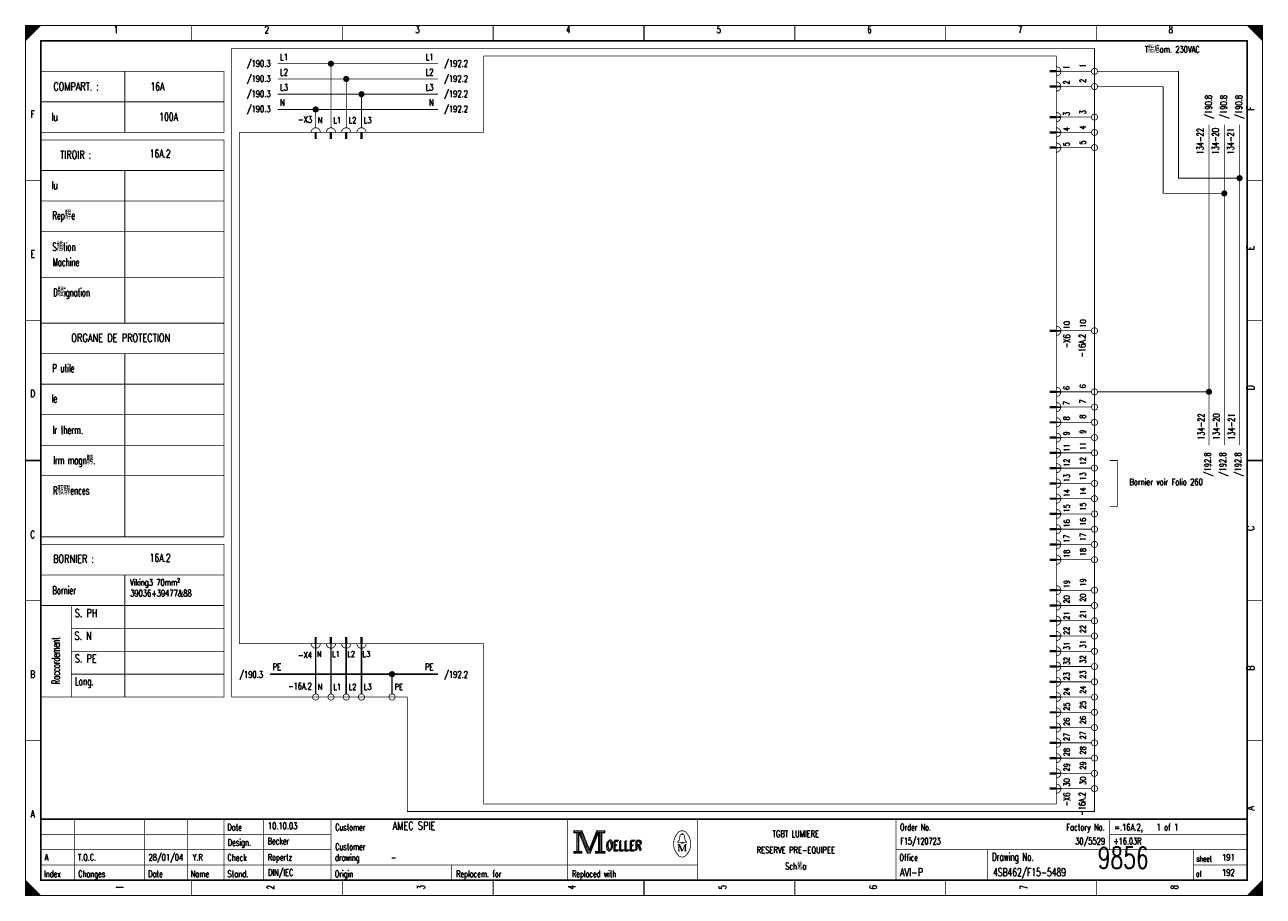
# Model space of a CAD drawing. Header units: centimetres. Extents: x 0 to 491, y -1040 to 69.
# Tile 34 of 181: x 50 to 91, y -760 to -731. Entities that reach past the tile are written whole.
import ezdxf
from ezdxf.enums import TextEntityAlignment as Align

# ---------------------------------------------------------------- set-up
doc = ezdxf.new("R2010")
doc.units = ezdxf.units.CM
doc.header["$MEASUREMENT"] = 0
doc.linetypes.add('GESTRICHELT', pattern=[3.75, 3, -0.75])
doc.linetypes.add('STRICH-PUNKT', pattern=[4.7, 3, -0.75, 0.2, -0.75])
doc.layers.get('0').update_dxf_attribs({"color": 9, "linetype": 'CONTINUOUS'})
doc.layers.add('0L', color=7, linetype='CONTINUOUS')
doc.styles.get("Standard").update_dxf_attribs({"font": 'romans.shx', "bigfont": 'TXT.shx'})

# ---------------------------------------------------------------- blocks, each defined once
blk = doc.blocks.new('BCIRCLE_FILLED')
at = {"color": 0, "linetype": 'Continuous', "const_width": 1, "flags": 128}
blk.add_lwpolyline([(0.5, 0, 1), (-0.5, 0, 1)], format="xyb", close=True, dxfattribs=at)

msp = doc.modelspace()

# ---------------------------------------------------------------- linework, layer by layer
at = {"color": 0, "flags": 128}
for points, const_width in [([(50, -745.75), (50, -731.5), (90.5, -731.5), (90.5, -760), (50, -760), (50, -745.75)], 0.025), ([(50, -731.5), (50.5, -731.5), (50, -732), (50, -731.5)], 0.025), ([(50.025, -731.5), (50.025, -731.975), (50.05, -731.95), (50.05, -731.5), (50.075, -731.5), (50.075, -731.925), (50.1, -731.9), (50.1, -731.5), (50.125, -731.5), (50.125, -731.875), (50.15, -731.85), (50.15, -731.5), (50.175, -731.5), (50.175, -731.825), (50.2, -731.8)], 0.025), ([(50.2, -731.8), (50.2, -731.5), (50.225, -731.5), (50.225, -731.775), (50.25, -731.75), (50.25, -731.5), (50.275, -731.5), (50.275, -731.725), (50.3, -731.7), (50.3, -731.5), (50.325, -731.5), (50.325, -731.675), (50.35, -731.65), (50.35, -731.5), (50.375, -731.5)], 0.025), ([(50.375, -731.5), (50.375, -731.625), (50.4, -731.6), (50.4, -731.5), (50.425, -731.5), (50.425, -731.575), (50.45, -731.55), (50.45, -731.5), (50.475, -731.5), (50.475, -731.525)], 0.025), ([(90, -731.5), (90.5, -732), (90.475, -731.975), (90.475, -731.5), (90.45, -731.5), (90.45, -731.95), (90.425, -731.925), (90.425, -731.5), (90.4, -731.5), (90.4, -731.9), (90.375, -731.875), (90.375, -731.5), (90.35, -731.5), (90.35, -731.85), (90.325, -731.825)], 0.025), ([(90.15, -731.65), (90.15, -731.5), (90.125, -731.5), (90.125, -731.625), (90.1, -731.6), (90.1, -731.5), (90.075, -731.5), (90.075, -731.575), (90.05, -731.55), (90.05, -731.5), (90.025, -731.5), (90.025, -731.525)], 0.025), ([(90.325, -731.825), (90.325, -731.5), (90.3, -731.5), (90.3, -731.8), (90.275, -731.775), (90.275, -731.5), (90.25, -731.5), (90.25, -731.75), (90.225, -731.725), (90.225, -731.5), (90.2, -731.5), (90.2, -731.7), (90.175, -731.675), (90.175, -731.5), (90.15, -731.5)], 0.025), ([(63.5, -732.75), (58.25, -732.75)], 0.025), ([(60, -734.85), (60, -732.75)], 0.025), ([(50.5, -733), (56.5, -733), (56.5, -735), (50.5, -735)], 0.025), ([(84.9, -733), (83.9, -733)], 0.025), ([(89.75, -736.5), (87.75, -736.5), (87.75, -733), (85.1, -733)], 0.025), ([(63.5, -733.25), (58.25, -733.25)], 0.025), ([(60.5, -734.85), (60.5, -733.25)], 0.025), ([(84.9, -733.5), (83.9, -733.5)], 0.025), ([(89.25, -737), (87.25, -737), (87.25, -733.5), (85.1, -733.5)], 0.025), ([(63.5, -733.75), (58.25, -733.75)], 0.025), ([(61, -734.85), (61, -733.75)], 0.025), ([(63.5, -734.25), (58.25, -734.25)], 0.025), ([(59.5, -734.85), (59.5, -734.25)], 0.025), ([(84.9, -734.5), (83.9, -734.5)], 0.025), ([(88.75, -745.25), (88.75, -734.75)], 0.025), ([(89.25, -745.25), (89.25, -734.75)], 0.025), ([(89.75, -745.25), (89.75, -734.75)], 0.025), ([(84.9, -735), (83.9, -735)], 0.025), ([(50.5, -735.25), (56.5, -735.25), (56.5, -748.25)], 0.025), ([(84.9, -735.5), (83.9, -735.5)], 0.025), ([(84.9, -741.5), (83.9, -741.5)], 0.025), ([(84.9, -743.5), (83.9, -743.5)], 0.025), ([(88.75, -743.5), (85.1, -743.5)], 0.025), ([(84.9, -744), (83.9, -744)], 0.025), ([(84.9, -744.5), (83.9, -744.5)], 0.025), ([(84.9, -745), (83.9, -745)], 0.025), ([(84.9, -745.5), (83.9, -745.5)], 0.025), ([(84.9, -746), (83.9, -746)], 0.025), ([(85.5, -745.75), (85.75, -745.75), (85.75, -747.25), (85.5, -747.25)], 0.025), ([(84.9, -746.5), (83.9, -746.5)], 0.025), ([(84.9, -747), (83.9, -747)], 0.025), ([(84.9, -747.5), (83.9, -747.5)], 0.025), ([(84.9, -748), (83.9, -748)], 0.025), ([(50.5, -748.5), (56.5, -748.5), (56.5, -749.5), (50.5, -749.5)], 0.025), ([(84.9, -748.5), (83.9, -748.5)], 0.025), ([(84.9, -749), (83.9, -749)], 0.025), ([(84.9, -750), (83.9, -750)], 0.025), ([(56.5, -750.25), (56.5, -753.5), (50.5, -753.5)], 0.025), ([(84.9, -750.5), (83.9, -750.5)], 0.025), ([(84.9, -751), (83.9, -751)], 0.025), ([(84.9, -751.5), (83.9, -751.5)], 0.025), ([(59.5, -753.4), (59.5, -751.9)], 0.05), ([(60, -753.4), (60, -751.9)], 0.05), ([(60.5, -753.4), (60.5, -751.9)], 0.05), ([(61, -753.4), (61, -751.9)], 0.05), ([(84.9, -752), (83.9, -752)], 0.025), ([(84.9, -752.5), (83.9, -752.5)], 0.025), ([(84.9, -753), (83.9, -753)], 0.025), ([(84.9, -753.5), (83.9, -753.5)], 0.025), ([(84.9, -754), (83.9, -754)], 0.025), ([(84.9, -754.5), (83.9, -754.5)], 0.025), ([(84.9, -755), (83.9, -755)], 0.025), ([(84.9, -755.5), (83.9, -755.5)], 0.025), ([(84.9, -756), (83.9, -756)], 0.025), ([(84.9, -756.5), (83.9, -756.5)], 0.025), ([(67.95, -757.88), (67.95, -757.95), (68.05, -757.95), (68.05, -758.55), (67.95, -758.55), (67.95, -758.62), (68.22, -758.62), (68.22, -758.55), (68.12, -758.55), (68.12, -757.95), (68.22, -757.95), (68.22, -757.88), (67.95, -757.88)], 0.025), ([(68.22, -757.88), (68.46, -758.48), (68.7, -757.88)], 0.025), ([(68.7, -757.88), (68.7, -757.95), (68.8, -757.95), (68.8, -758.55), (68.7, -758.55), (68.7, -758.62), (68.97, -758.62), (68.97, -758.55), (68.87, -758.55), (68.87, -757.95), (68.97, -757.95), (68.97, -757.88), (68.7, -757.88)], 0.025), ([(68.07, -757.93), (68.07, -758.57), (68.1, -758.57), (68.1, -757.93)], 0.025), ([(68.12, -757.95), (68.39, -758.62), (68.49, -758.62), (68.76, -757.95)], 0.025), ([(68.18, -757.95), (68.42, -758.54), (68.46, -758.54)], 0.025), ([(68.22, -757.95), (68.44, -758.51), (68.47, -758.51)], 0.025), ([(68.46, -758.58), (68.49, -758.58), (68.74, -757.95)], 0.025), ([(68.46, -758.54), (68.48, -758.54), (68.72, -757.95)], 0.025), ([(68.76, -757.95), (68.76, -758.55), (68.66, -758.55), (68.66, -758.62), (68.71, -758.62)], 0.025), ([(68.78, -757.93), (68.78, -758.57), (68.83, -758.57), (68.83, -757.93), (68.85, -757.93), (68.85, -758.57)], 0.025), ([(71.48, -758.26), (71.35, -758.26), (71.35, -758.24), (71.4, -758.2), (71.43, -758.04)], 0.025), ([(71.48, -758.01), (71.48, -757.98), (71.52, -757.98), (71.52, -758.01)], 0.025), ([(71.52, -758.26), (71.65, -758.26), (71.65, -758.24), (71.6, -758.2), (71.57, -758.04)], 0.025), ([(71.39, -758.33), (71.39, -758.54), (71.35, -758.54)], 0.025), ([(71.39, -758.33), (71.48, -758.54), (71.51, -758.54)], 0.025), ([(50, -759.5), (50, -760), (50.5, -760), (50, -759.5), (50.025, -759.525), (50.025, -760), (50.05, -760), (50.05, -759.55), (50.075, -759.575), (50.075, -760), (50.1, -760), (50.1, -759.6), (50.125, -759.625), (50.125, -760), (50.15, -760)], 0.025), ([(50.15, -760), (50.15, -759.65), (50.175, -759.675), (50.175, -760), (50.2, -760), (50.2, -759.7), (50.225, -759.725), (50.225, -760), (50.25, -760), (50.25, -759.75), (50.275, -759.775), (50.275, -760), (50.3, -760), (50.3, -759.8), (50.325, -759.825)], 0.025), ([(50.325, -759.825), (50.325, -760), (50.35, -760), (50.35, -759.85), (50.375, -759.875), (50.375, -760), (50.4, -760), (50.4, -759.9), (50.425, -759.925), (50.425, -760), (50.45, -760), (50.45, -759.95), (50.475, -759.975)], 0.025), ([(90.125, -759.875), (90.125, -760), (90.1, -760), (90.1, -759.9), (90.075, -759.925), (90.075, -760), (90.05, -760), (90.05, -759.95), (90.025, -759.975), (90.025, -760)], 0.025), ([(90.3, -760), (90.3, -759.7), (90.275, -759.725), (90.275, -760), (90.25, -760), (90.25, -759.75), (90.225, -759.775), (90.225, -760), (90.2, -760), (90.2, -759.8), (90.175, -759.825), (90.175, -760), (90.15, -760), (90.15, -759.85), (90.125, -759.875)], 0.025), ([(90.475, -759.525), (90.475, -760), (90.45, -760), (90.45, -759.55), (90.425, -759.575), (90.425, -760), (90.4, -760), (90.4, -759.6), (90.375, -759.625), (90.375, -760), (90.35, -760), (90.35, -759.65), (90.325, -759.675), (90.325, -760), (90.3, -760)], 0.025)]:
    msp.add_lwpolyline(points, dxfattribs=dict(at, const_width=const_width))
for points, const_width in [([(50, -731.5), (90.5, -731.5), (90.5, -760), (50, -760)], 0.025), ([(50.5, -732), (90, -732), (90, -759.5), (50.5, -759.5)], 0.05), ([(50.5, -732), (90, -732), (90, -759.5), (50.5, -759.5)], 0.025), ([(83.75, -733.025), (83.55, -733.025), (83.55, -732.975), (83.75, -732.975)], 0.025), ([(83.75, -733.525), (83.55, -733.525), (83.55, -733.475), (83.75, -733.475)], 0.025), ([(83.75, -734.525), (83.55, -734.525), (83.55, -734.475), (83.75, -734.475)], 0.025), ([(59.475, -735), (59.525, -735), (59.525, -735.2), (59.475, -735.2)], 0.025), ([(59.975, -735), (60.025, -735), (60.025, -735.2), (59.975, -735.2)], 0.025), ([(60.475, -735), (60.525, -735), (60.525, -735.2), (60.475, -735.2)], 0.025), ([(60.975, -735), (61.025, -735), (61.025, -735.2), (60.975, -735.2)], 0.025), ([(83.75, -735.025), (83.55, -735.025), (83.55, -734.975), (83.75, -734.975)], 0.025), ([(83.75, -735.525), (83.55, -735.525), (83.55, -735.475), (83.75, -735.475)], 0.025), ([(83.75, -741.525), (83.55, -741.525), (83.55, -741.475), (83.75, -741.475)], 0.025), ([(83.75, -743.525), (83.55, -743.525), (83.55, -743.475), (83.75, -743.475)], 0.025), ([(83.75, -744.025), (83.55, -744.025), (83.55, -743.975), (83.75, -743.975)], 0.025), ([(83.75, -744.525), (83.55, -744.525), (83.55, -744.475), (83.75, -744.475)], 0.025), ([(83.75, -745.025), (83.55, -745.025), (83.55, -744.975), (83.75, -744.975)], 0.025), ([(83.75, -745.525), (83.55, -745.525), (83.55, -745.475), (83.75, -745.475)], 0.025), ([(83.75, -746.025), (83.55, -746.025), (83.55, -745.975), (83.75, -745.975)], 0.025), ([(83.75, -746.525), (83.55, -746.525), (83.55, -746.475), (83.75, -746.475)], 0.025), ([(83.75, -747.025), (83.55, -747.025), (83.55, -746.975), (83.75, -746.975)], 0.025), ([(83.75, -747.525), (83.55, -747.525), (83.55, -747.475), (83.75, -747.475)], 0.025), ([(83.75, -748.025), (83.55, -748.025), (83.55, -747.975), (83.75, -747.975)], 0.025), ([(83.75, -748.525), (83.55, -748.525), (83.55, -748.475), (83.75, -748.475)], 0.025), ([(83.75, -749.025), (83.55, -749.025), (83.55, -748.975), (83.75, -748.975)], 0.025), ([(83.75, -750.025), (83.55, -750.025), (83.55, -749.975), (83.75, -749.975)], 0.025), ([(83.75, -750.525), (83.55, -750.525), (83.55, -750.475), (83.75, -750.475)], 0.025), ([(83.75, -751.025), (83.55, -751.025), (83.55, -750.975), (83.75, -750.975)], 0.025), ([(59.475, -751.75), (59.525, -751.75), (59.525, -751.55), (59.475, -751.55)], 0.025), ([(59.975, -751.75), (60.025, -751.75), (60.025, -751.55), (59.975, -751.55)], 0.025), ([(60.475, -751.75), (60.525, -751.75), (60.525, -751.55), (60.475, -751.55)], 0.025), ([(60.975, -751.75), (61.025, -751.75), (61.025, -751.55), (60.975, -751.55)], 0.025), ([(83.75, -751.525), (83.55, -751.525), (83.55, -751.475), (83.75, -751.475)], 0.025), ([(83.75, -752.025), (83.55, -752.025), (83.55, -751.975), (83.75, -751.975)], 0.025), ([(83.75, -752.525), (83.55, -752.525), (83.55, -752.475), (83.75, -752.475)], 0.025), ([(83.75, -753.025), (83.55, -753.025), (83.55, -752.975), (83.75, -752.975)], 0.025), ([(83.75, -753.525), (83.55, -753.525), (83.55, -753.475), (83.75, -753.475)], 0.025), ([(83.75, -754.025), (83.55, -754.025), (83.55, -753.975), (83.75, -753.975)], 0.025), ([(83.75, -754.525), (83.55, -754.525), (83.55, -754.475), (83.75, -754.475)], 0.025), ([(83.75, -755.025), (83.55, -755.025), (83.55, -754.975), (83.75, -754.975)], 0.025), ([(83.75, -755.525), (83.55, -755.525), (83.55, -755.475), (83.75, -755.475)], 0.025), ([(83.75, -756.025), (83.55, -756.025), (83.55, -755.975), (83.75, -755.975)], 0.025), ([(83.75, -756.525), (83.55, -756.525), (83.55, -756.475), (83.75, -756.475)], 0.025), ([(67.97, -757.9), (68.2, -757.9), (68.2, -757.93), (67.97, -757.93)], 0.025), ([(68.72, -757.9), (68.95, -757.9), (68.95, -757.93), (68.72, -757.93)], 0.025), ([(71.48, -758.26), (71.52, -758.26), (71.52, -758.29), (71.48, -758.29)], 0.025), ([(67.97, -758.57), (68.2, -758.57), (68.2, -758.6), (67.97, -758.6)], 0.025), ([(68.68, -758.57), (68.95, -758.57), (68.95, -758.6), (68.68, -758.6)], 0.025)]:
    msp.add_lwpolyline(points, close=True, dxfattribs=dict(at, const_width=const_width))
at = {"color": 0}
for points, const_width in [([(55.438, -731.5), (55.438, -732)], 0.025), ([(60.375, -731.5), (60.375, -732)], 0.025), ([(65.312, -731.5), (65.312, -732)], 0.025), ([(70.25, -732), (70.25, -731.5)], 0.05), ([(70.25, -731.5), (70.25, -732)], 0.025), ([(75.188, -731.5), (75.188, -732)], 0.025), ([(80.125, -731.5), (80.125, -732)], 0.025), ([(85.062, -731.5), (85.062, -732)], 0.025), ([(53.25, -733), (53.25, -735)], 0.025), ([(83.55, -733), (83.75, -733)], 0.025), ([(83.55, -733.5), (83.75, -733.5)], 0.025), ([(50.5, -734), (56.5, -734)], 0.025), ([(83.55, -734.5), (83.75, -734.5)], 0.025), ([(59.5, -735), (59.5, -735.2)], 0.025), ([(60, -735), (60, -735.2)], 0.025), ([(60.5, -735), (60.5, -735.2)], 0.025), ([(61, -735), (61, -735.2)], 0.025), ([(83.55, -735), (83.75, -735)], 0.025), ([(83.55, -735.5), (83.75, -735.5)], 0.025), ([(50.5, -736.25), (56.5, -736.25)], 0.025), ([(53.25, -736.25), (53.25, -741.25)], 0.025), ([(50, -736.583), (50.5, -736.583)], 0.025), ([(90.5, -736.583), (90, -736.583)], 0.025), ([(50.5, -737.25), (56.5, -737.25)], 0.025), ([(50.5, -738.25), (56.5, -738.25)], 0.025), ([(50.5, -739.75), (56.5, -739.75)], 0.025), ([(50, -741.167), (50.5, -741.167)], 0.025), ([(50.5, -741.25), (56.5, -741.25)], 0.025), ([(90.5, -741.167), (90, -741.167)], 0.025), ([(83.55, -741.5), (83.75, -741.5)], 0.025), ([(50.5, -742.25), (56.5, -742.25)], 0.025), ([(53.25, -742.25), (53.25, -748.25)], 0.025), ([(50.5, -743.25), (56.5, -743.25)], 0.025), ([(83.55, -743.5), (83.75, -743.5)], 0.025), ([(83.55, -744), (83.75, -744)], 0.025), ([(50.5, -744.25), (56.5, -744.25)], 0.025), ([(83.55, -744.5), (83.75, -744.5)], 0.025), ([(50.5, -745.25), (56.5, -745.25)], 0.025), ([(83.55, -745), (83.75, -745)], 0.025), ([(83.55, -745.5), (83.75, -745.5)], 0.025), ([(50.5, -745.75), (50, -745.75)], 0.05), ([(50, -745.75), (50.5, -745.75)], 0.025), ([(83.55, -746), (83.75, -746)], 0.025), ([(90, -745.75), (90.5, -745.75)], 0.05), ([(90.5, -745.75), (90, -745.75)], 0.025), ([(50.5, -746.25), (56.5, -746.25)], 0.025), ([(83.55, -746.5), (83.75, -746.5)], 0.025), ([(83.55, -747), (83.75, -747)], 0.025), ([(83.55, -747.5), (83.75, -747.5)], 0.025), ([(83.55, -748), (83.75, -748)], 0.025), ([(50.5, -748.25), (56.5, -748.25)], 0.025), ([(83.55, -748.5), (83.75, -748.5)], 0.025), ([(83.55, -749), (83.75, -749)], 0.025), ([(53.25, -749.5), (53.25, -753.5)], 0.025), ([(56.5, -749.5), (56.5, -750.25)], 0.025), ([(83.55, -750), (83.75, -750)], 0.025), ([(50, -750.333), (50.5, -750.333)], 0.025), ([(50.5, -750.5), (56.5, -750.5)], 0.025), ([(51.5, -750.5), (51.5, -753.5)], 0.025), ([(83.55, -750.5), (83.75, -750.5)], 0.025), ([(90.5, -750.333), (90, -750.333)], 0.025), ([(51.5, -751.25), (56.5, -751.25)], 0.025), ([(83.55, -751), (83.75, -751)], 0.025), ([(59.5, -751.55), (59.5, -751.75)], 0.025), ([(60, -751.55), (60, -751.75)], 0.025), ([(60.5, -751.55), (60.5, -751.75)], 0.025), ([(61, -751.55), (61, -751.75)], 0.025), ([(83.55, -751.5), (83.75, -751.5)], 0.025), ([(51.5, -752), (56.5, -752)], 0.025), ([(83.55, -752), (83.75, -752)], 0.025), ([(83.55, -752.5), (83.75, -752.5)], 0.025), ([(51.5, -752.75), (56.5, -752.75)], 0.025), ([(83.55, -753), (83.75, -753)], 0.025), ([(83.55, -753.5), (83.75, -753.5)], 0.025), ([(83.55, -754), (83.75, -754)], 0.025), ([(83.55, -754.5), (83.75, -754.5)], 0.025), ([(50, -754.917), (50.5, -754.917)], 0.025), ([(83.55, -755), (83.75, -755)], 0.025), ([(90.5, -754.917), (90, -754.917)], 0.025), ([(83.55, -755.5), (83.75, -755.5)], 0.025), ([(83.55, -756), (83.75, -756)], 0.025), ([(83.55, -756.5), (83.75, -756.5)], 0.025), ([(90, -757.5), (50.5, -757.5)], 0.05), ([(51.6, -759.5), (51.6, -757.5)], 0.025), ([(53.9, -759.5), (53.9, -757.5)], 0.025), ([(55.3, -759.5), (55.3, -757.5)], 0.025), ([(56.5, -757.5), (56.5, -759.5)], 0.025), ([(57.8, -757.5), (57.8, -759.5)], 0.025), ([(60, -757.5), (60, -759.5)], 0.025), ([(67.75, -757.5), (67.75, -759.5)], 0.025), ([(72, -757.5), (72, -759.5)], 0.025), ([(78.5, -757.5), (78.5, -759.5)], 0.025), ([(85.5, -757.5), (85.5, -758.5)], 0.025), ([(50.5, -758), (60, -758)], 0.025), ([(68.15, -757.95), (68.4, -758.58)], 0.025), ([(68.47, -758.51), (68.7, -757.94)], 0.025), ([(71.46, -758.01), (71.55, -758.01)], 0.025), ([(85.5, -758), (90, -758)], 0.025), ([(50.5, -758.5), (60, -758.5)], 0.025), ([(68.4, -758.58), (68.46, -758.58)], 0.025), ([(71.35, -758.33), (71.42, -758.33)], 0.025), ([(71.39, -758.54), (71.43, -758.54)], 0.025), ([(71.42, -758.33), (71.51, -758.54)], 0.025), ([(71.51, -758.54), (71.59, -758.33)], 0.025), ([(71.65, -758.54), (71.57, -758.54)], 0.025), ([(71.59, -758.54), (71.59, -758.33)], 0.025), ([(71.59, -758.33), (71.65, -758.33)], 0.025), ([(71.61, -758.33), (71.61, -758.54)], 0.025), ([(78.5, -758.5), (90, -758.5)], 0.025), ([(81.5, -758.5), (81.5, -759.5)], 0.025), ([(88.25, -758.5), (88.25, -759.5)], 0.025), ([(50.5, -759), (72, -759)], 0.025), ([(63.95, -759), (63.95, -759.5)], 0.025), ([(88.25, -759), (90, -759)], 0.025), ([(55.438, -760), (55.438, -759.5)], 0.025), ([(60.375, -760), (60.375, -759.5)], 0.025), ([(65.312, -760), (65.312, -759.5)], 0.025), ([(70.25, -759.5), (70.25, -760)], 0.05), ([(70.25, -760), (70.25, -759.5)], 0.025), ([(75.188, -760), (75.188, -759.5)], 0.025), ([(80.125, -760), (80.125, -759.5)], 0.025), ([(85.062, -760), (85.062, -759.5)], 0.025), ([(90.5, -759.5), (90, -760)], 0.025), ([(50.475, -760), (50.475, -759.975)], 0.025)]:
    msp.add_lwpolyline(points, dxfattribs=dict(at, const_width=const_width))
at = {"color": 0, "linetype": 'GESTRICHELT', "const_width": 0.025, "flags": 128}
for points in [[(56.75, -732.25), (85, -732.25), (85, -757.25), (62.5, -757.25), (62.5, -753.5), (56.75, -753.5), (56.75, -732.25)], [(57, -735), (65, -735), (65, -732.5), (83.75, -732.5), (83.75, -737.5)], [(83.75, -740.75), (83.75, -757), (65, -757), (65, -751.75), (57, -751.75), (57, -735)]]:
    msp.add_lwpolyline(points, dxfattribs=at)
at = {"color": 0, "const_width": 0.025, "flags": 128}
for points in [[(83.75, -733.15, 1), (83.75, -732.85, 1)], [(83.75, -733.65, 1), (83.75, -733.35, 1)], [(83.75, -734.65, 1), (83.75, -734.35, 1)], [(59.65, -735, 1), (59.35, -735, 1)], [(60.15, -735, 1), (59.85, -735, 1)], [(60.65, -735, 1), (60.35, -735, 1)], [(61.15, -735, 1), (60.85, -735, 1)], [(83.75, -735.15, 1), (83.75, -734.85, 1)], [(83.75, -735.65, 1), (83.75, -735.35, 1)], [(83.75, -741.65, 1), (83.75, -741.35, 1)], [(83.75, -743.65, 1), (83.75, -743.35, 1)], [(83.75, -744.15, 1), (83.75, -743.85, 1)], [(83.75, -744.65, 1), (83.75, -744.35, 1)], [(83.75, -745.15, 1), (83.75, -744.85, 1)], [(83.75, -745.65, 1), (83.75, -745.35, 1)], [(83.75, -746.15, 1), (83.75, -745.85, 1)], [(83.75, -746.65, 1), (83.75, -746.35, 1)], [(83.75, -747.15, 1), (83.75, -746.85, 1)], [(83.75, -747.65, 1), (83.75, -747.35, 1)], [(83.75, -748.15, 1), (83.75, -747.85, 1)], [(83.75, -748.65, 1), (83.75, -748.35, 1)], [(83.75, -749.15, 1), (83.75, -748.85, 1)], [(83.75, -750.15, 1), (83.75, -749.85, 1)], [(83.75, -750.65, 1), (83.75, -750.35, 1)], [(83.75, -751.15, 1), (83.75, -750.85, 1)], [(83.75, -751.65, 1), (83.75, -751.35, 1)], [(59.35, -751.75, 1), (59.65, -751.75, 1)], [(59.85, -751.75, 1), (60.15, -751.75, 1)], [(60.35, -751.75, 1), (60.65, -751.75, 1)], [(60.85, -751.75, 1), (61.15, -751.75, 1)], [(83.75, -752.15, 1), (83.75, -751.85, 1)], [(83.75, -752.65, 1), (83.75, -752.35, 1)], [(83.75, -753.15, 1), (83.75, -752.85, 1)], [(83.75, -753.65, 1), (83.75, -753.35, 1)], [(83.75, -754.15, 1), (83.75, -753.85, 1)], [(83.75, -754.65, 1), (83.75, -754.35, 1)], [(83.75, -755.15, 1), (83.75, -754.85, 1)], [(83.75, -755.65, 1), (83.75, -755.35, 1)], [(83.75, -756.15, 1), (83.75, -755.85, 1)], [(83.75, -756.65, 1), (83.75, -756.35, 1)], [(71.649, -757.96, 0.530775), (71.351, -757.959, 0.530775)], [(71.35, -757.961, 0.373815), (71.349, -758.657, 0.373815)], [(71.46, -758.01, 0.414214), (71.43, -758.04, 0.414214)], [(71.57, -758.04, 0.414214), (71.54, -758.01, 0.414214)], [(71.65, -758.66, 0.378582), (71.646, -757.956, 0.378582)], [(71.35, -758.66, 0.532213), (71.649, -758.661, 0.532213)]]:
    msp.add_lwpolyline(points, format="xyb", dxfattribs=at)
for points in [[(85.1, -733, 1), (84.9, -733, 1)], [(85.1, -733.5, 1), (84.9, -733.5, 1)], [(85.1, -734.5, 1), (84.9, -734.5, 1)], [(85.1, -735, 1), (84.9, -735, 1)], [(85.1, -735.5, 1), (84.9, -735.5, 1)], [(85.1, -741.5, 1), (84.9, -741.5, 1)], [(85.1, -743.5, 1), (84.9, -743.5, 1)], [(85.1, -744, 1), (84.9, -744, 1)], [(85.1, -744.5, 1), (84.9, -744.5, 1)], [(85.1, -745, 1), (84.9, -745, 1)], [(85.1, -745.5, 1), (84.9, -745.5, 1)], [(85.1, -746, 1), (84.9, -746, 1)], [(85.1, -746.5, 1), (84.9, -746.5, 1)], [(85.1, -747, 1), (84.9, -747, 1)], [(85.1, -747.5, 1), (84.9, -747.5, 1)], [(85.1, -748, 1), (84.9, -748, 1)], [(85.1, -748.5, 1), (84.9, -748.5, 1)], [(85.1, -749, 1), (84.9, -749, 1)], [(85.1, -750, 1), (84.9, -750, 1)], [(85.1, -750.5, 1), (84.9, -750.5, 1)], [(85.1, -751, 1), (84.9, -751, 1)], [(85.1, -751.5, 1), (84.9, -751.5, 1)], [(85.1, -752, 1), (84.9, -752, 1)], [(85.1, -752.5, 1), (84.9, -752.5, 1)], [(85.1, -753, 1), (84.9, -753, 1)], [(59.6, -753.5, 1), (59.4, -753.5, 1)], [(60.1, -753.5, 1), (59.9, -753.5, 1)], [(60.6, -753.5, 1), (60.4, -753.5, 1)], [(61.1, -753.5, 1), (60.9, -753.5, 1)], [(62.1, -753.5, 1), (61.9, -753.5, 1)], [(85.1, -753.5, 1), (84.9, -753.5, 1)], [(85.1, -754, 1), (84.9, -754, 1)], [(85.1, -754.5, 1), (84.9, -754.5, 1)], [(85.1, -755, 1), (84.9, -755, 1)], [(85.1, -755.5, 1), (84.9, -755.5, 1)], [(85.1, -756, 1), (84.9, -756, 1)], [(85.1, -756.5, 1), (84.9, -756.5, 1)]]:
    msp.add_lwpolyline(points, format="xyb", close=True, dxfattribs=at)
at = {"color": 0, "linetype": 'GESTRICHELT', "const_width": 0.025}
msp.add_lwpolyline([(83.75, -740.75), (83.75, -737.25)], dxfattribs=at)
at = {"color": 0, "linetype": 'STRICH-PUNKT', "const_width": 0.05, "flags": 128}
for points in [[(63.5, -752.75), (58, -752.75)], [(62, -753.4), (62, -752.75)]]:
    msp.add_lwpolyline(points, dxfattribs=at)
at = {"layer": '0L', "color": 0}
for points in [[(83.895, -732.975), (83.755, -732.975), (83.895, -733.025), (83.755, -733.025)], [(83.895, -733.475), (83.755, -733.475), (83.895, -733.525), (83.755, -733.525)], [(83.895, -734.475), (83.755, -734.475), (83.895, -734.525), (83.755, -734.525)], [(83.895, -734.975), (83.755, -734.975), (83.895, -735.025), (83.755, -735.025)], [(83.895, -735.475), (83.755, -735.475), (83.895, -735.525), (83.755, -735.525)], [(83.895, -741.475), (83.755, -741.475), (83.895, -741.525), (83.755, -741.525)], [(83.895, -743.475), (83.755, -743.475), (83.895, -743.525), (83.755, -743.525)], [(83.895, -743.975), (83.755, -743.975), (83.895, -744.025), (83.755, -744.025)], [(83.895, -744.475), (83.755, -744.475), (83.895, -744.525), (83.755, -744.525)], [(83.895, -744.975), (83.755, -744.975), (83.895, -745.025), (83.755, -745.025)], [(83.895, -745.475), (83.755, -745.475), (83.895, -745.525), (83.755, -745.525)], [(83.895, -745.975), (83.755, -745.975), (83.895, -746.025), (83.755, -746.025)], [(83.895, -746.475), (83.755, -746.475), (83.895, -746.525), (83.755, -746.525)], [(83.895, -746.975), (83.755, -746.975), (83.895, -747.025), (83.755, -747.025)], [(83.895, -747.475), (83.755, -747.475), (83.895, -747.525), (83.755, -747.525)], [(83.895, -747.975), (83.755, -747.975), (83.895, -748.025), (83.755, -748.025)], [(83.895, -748.475), (83.755, -748.475), (83.895, -748.525), (83.755, -748.525)], [(83.895, -748.975), (83.755, -748.975), (83.895, -749.025), (83.755, -749.025)], [(83.895, -749.975), (83.755, -749.975), (83.895, -750.025), (83.755, -750.025)], [(83.895, -750.475), (83.755, -750.475), (83.895, -750.525), (83.755, -750.525)], [(83.895, -750.975), (83.755, -750.975), (83.895, -751.025), (83.755, -751.025)], [(59.475, -751.755), (59.525, -751.755), (59.475, -751.895), (59.525, -751.895)], [(59.975, -751.755), (60.025, -751.755), (59.975, -751.895), (60.025, -751.895)], [(60.475, -751.755), (60.525, -751.755), (60.475, -751.895), (60.525, -751.895)], [(60.975, -751.755), (61.025, -751.755), (60.975, -751.895), (61.025, -751.895)], [(83.895, -751.475), (83.755, -751.475), (83.895, -751.525), (83.755, -751.525)], [(83.895, -751.975), (83.755, -751.975), (83.895, -752.025), (83.755, -752.025)], [(83.895, -752.475), (83.755, -752.475), (83.895, -752.525), (83.755, -752.525)], [(83.895, -752.975), (83.755, -752.975), (83.895, -753.025), (83.755, -753.025)], [(83.895, -753.475), (83.755, -753.475), (83.895, -753.525), (83.755, -753.525)], [(83.895, -753.975), (83.755, -753.975), (83.895, -754.025), (83.755, -754.025)], [(83.895, -754.475), (83.755, -754.475), (83.895, -754.525), (83.755, -754.525)], [(83.895, -754.975), (83.755, -754.975), (83.895, -755.025), (83.755, -755.025)], [(83.895, -755.475), (83.755, -755.475), (83.895, -755.525), (83.755, -755.525)], [(83.895, -755.975), (83.755, -755.975), (83.895, -756.025), (83.755, -756.025)], [(83.895, -756.475), (83.755, -756.475), (83.895, -756.525), (83.755, -756.525)]]:
    msp.add_solid(points, dxfattribs=at)

# ---------------------------------------------------------------- block references
at = {"color": 0, "xscale": 0.1, "yscale": 0.1, "zscale": 0.1}
for p in [(60, -732.75), (60.5, -733.25), (61, -733.75), (59.5, -734.25), (89.75, -736.5), (89.25, -737), (88.75, -743.5), (62, -752.75)]:
    msp.add_blockref('BCIRCLE_FILLED', p, dxfattribs=at)

# ---------------------------------------------------------------- texts
at = {"color": 0}
for s, height, width, p in [('1', 0.238, 0.672, (52.965, -731.514)), ('2', 0.238, 0.672, (57.899, -731.514)), ('3', 0.238, 0.672, (62.832, -731.514)), ('4', 0.238, 0.672, (67.766, -731.514)), ('5', 0.238, 0.672, (72.699, -731.514)), ('6', 0.238, 0.672, (77.632, -731.514)), ('7', 0.238, 0.672, (82.566, -731.514)), ('8', 0.238, 0.672, (87.499, -731.514)), ('F', 0.238, 0.76, (50.233, -734.283)), ('E', 0.238, 0.76, (50.233, -738.861)), ('D', 0.238, 0.76, (50.233, -743.439)), ('Bornier voir Folio 260', 0.21431, 0.754667, (87.346, -746.346)), ('C', 0.238, 0.76, (50.233, -748.053)), ('B', 0.238, 0.76, (50.233, -752.632)), ('A', 0.238, 0.76, (50.233, -757.21)), ('TGBT LUMIERE', 0.21431, 0.754667, (75.219, -757.87)), ('RESERVE PRE-EQUIPEE', 0.21431, 0.753263, (75.219, -758.403)), ('Sch駑a', 0.2143, 0.626667, (75.219, -758.935))]:
    msp.add_text(s, height=height, dxfattribs=dict(at, width=width)).set_placement(p, align=Align.TOP_CENTER)
for s, height, width, p in [('T駘馗om. 230VAC', 0.21431, 0.669867, (86.652, -732.174)), ('L1', 0.2143, 0.716, (58.335, -732.423)), ('/192.2', 0.2143, 0.68, (63.709, -732.636)), ('L2', 0.2143, 0.716, (58.335, -732.92)), ('/192.2', 0.2143, 0.68, (63.709, -733.133)), ('COMPART. :', 0.2619, 0.7408, (50.912, -733.367)), ('16A', 0.2619, 0.701333, (54.089, -733.367)), ('L3', 0.2143, 0.716, (58.335, -733.417)), ('N', 0.214, 0.76, (58.332, -733.913)), ('/192.2', 0.2143, 0.68, (63.709, -733.63)), ('100A', 0.2619, 0.694, (54.381, -734.361)), ('/192.2', 0.2143, 0.68, (63.709, -734.126)), ('Iu', 0.2619, 0.68, (50.847, -734.361)), ('16A.2', 0.2619, 0.6944, (54.065, -735.567)), ('TIROIR :', 0.2619, 0.744, (51.135, -735.603)), ('Iu', 0.2619, 0.68, (50.847, -736.597)), ('Rep駻e', 0.2619, 0.626667, (50.878, -737.59)), ('S馗tion', 0.2619, 0.622857, (50.881, -738.62)), ('Machine', 0.2619, 0.622857, (50.887, -739.117)), ('D駸ignation', 0.2619, 0.614545, (50.905, -740.11)), ('ORGANE DE PROTECTION', 0.26194, 0.7536, (51.497, -741.601)), ('P utile', 0.2619, 0.636571, (50.874, -742.595)), ('Ie', 0.2619, 0.68, (50.847, -743.589)), ('Ir therm.', 0.2619, 0.639111, (50.884, -744.618)), ('Irm magn騁.', 0.2619, 0.632, (50.907, -745.612)), ('R馭駻ences', 0.2619, 0.616, (50.901, -746.605)), ('BORNIER :', 0.2619, 0.745778, (50.901, -748.841)), ('16A.2', 0.2619, 0.6944, (54.065, -748.806)), ('Viking3 70mm²', 0.21431, 0.643692, (53.418, -749.636)), ('Bornier', 0.2619, 0.622857, (50.878, -749.871)), ('39036+39477&88', 0.21431, 0.675429, (53.428, -749.991)), ('S. PH', 0.2619, 0.7344, (51.615, -750.616)), ('S. N', 0.2619, 0.728, (51.606, -751.361)), ('S. PE', 0.2619, 0.7344, (51.615, -752.107)), ('N', 0.191, 0.76, (59.538, -751.993)), ('L1', 0.1905, 0.716, (60.038, -751.993)), ('L2', 0.1905, 0.716, (60.535, -751.993)), ('L3', 0.1905, 0.716, (61.032, -751.993)), ('PE', 0.2143, 0.76, (58.089, -752.405)), ('Long.', 0.2619, 0.6512, (51.615, -752.852)), ('/192.2', 0.2143, 0.68, (63.709, -752.653)), ('Date', 0.2143, 0.64, (56.605, -757.658)), ('Customer', 0.2143, 0.62, (60.14, -757.658)), ('Order No.', 0.2143, 0.656889, (78.633, -757.658)), ('=.16A.2,    1 of 1', 0.21431, 0.682222, (85.65, -757.658)), ('Design.', 0.2143, 0.636571, (56.619, -758.154)), ('OELLER', 0.3096, 0.76, (68.996, -758.225)), ('OELLER', 0.3096, 0.76, (68.996, -758.225)), ('OELLER', 0.3096, 0.76, (69.032, -758.19)), ('Check', 0.2143, 0.632, (56.612, -758.651)), ('drawing', 0.2143, 0.6, (60.133, -758.651)), ('Customer', 0.2143, 0.62, (60.14, -758.296)), ('Office', 0.2143, 0.626667, (78.615, -758.651)), ('Drawing No.', 0.26194, 0.646545, (81.643, -758.602)), ('sheet', 0.1905, 0.6, (88.338, -758.701)), ('Index', 0.2143, 0.632, (50.609, -759.184)), ('Changes', 0.2143, 0.622857, (51.726, -759.184)), ('Date', 0.2143, 0.64, (54.015, -759.184)), ('Name', 0.2143, 0.64, (55.404, -759.184)), ('Stand.', 0.2143, 0.642667, (56.612, -759.184)), ('Origin', 0.2143, 0.626667, (60.127, -759.184)), ('Replacem. for', 0.21431, 0.627077, (64.097, -759.184)), ('Replaced with', 0.21431, 0.619692, (67.895, -759.184)), ('of', 0.1905, 0.6, (88.323, -759.198))]:
    msp.add_text(s, height=height, dxfattribs=dict(at, width=width)).set_placement(p, align=Align.TOP_LEFT)
for s, height, width, p in [('/190.3', 0.2143, 0.68, (58.023, -732.636)), ('L1', 0.2143, 0.716, (63.357, -732.423)), ('/190.3', 0.2143, 0.68, (58.023, -733.133)), ('L2', 0.2143, 0.716, (63.357, -732.92)), ('L3', 0.2143, 0.716, (63.357, -733.417)), ('/190.3', 0.2143, 0.68, (58.023, -733.63)), ('N', 0.214, 0.76, (63.359, -733.913)), ('/190.3', 0.2143, 0.68, (58.023, -734.126)), ('-X4', 0.2143, 0.709333, (59.379, -752.014)), ('PE', 0.2143, 0.76, (63.356, -752.405)), ('/190.3', 0.2143, 0.68, (57.775, -752.653)), ('Factory No.', 0.21431, 0.646545, (85.335, -757.658))]:
    msp.add_text(s, height=height, dxfattribs=dict(at, width=width)).set_placement(p, align=Align.TOP_RIGHT)
for s, height, width, p in [('1', 0.191, 0.672, (83.99, -732.934)), ('2', 0.191, 0.672, (83.99, -733.431)), ('/190.8', 0.2143, 0.68, (88.624, -734.552)), ('/190.8', 0.2143, 0.68, (89.121, -734.552)), ('/190.8', 0.2143, 0.68, (89.618, -734.552)), ('F', 0.238, 0.76, (89.991, -734.283)), ('3', 0.191, 0.672, (83.99, -734.46)), ('4', 0.191, 0.672, (83.99, -734.957)), ('5', 0.191, 0.672, (83.99, -735.454)), ('E', 0.238, 0.76, (89.991, -738.861)), ('10', 0.1905, 0.672, (83.995, -741.452)), ('6', 0.191, 0.672, (83.99, -743.439)), ('D', 0.238, 0.76, (89.992, -743.439)), ('7', 0.191, 0.672, (83.99, -743.936)), ('8', 0.191, 0.672, (83.99, -744.433)), ('9', 0.191, 0.672, (83.99, -744.93)), ('11', 0.1905, 0.672, (83.995, -745.463)), ('12', 0.1905, 0.672, (83.995, -745.959)), ('13', 0.1905, 0.672, (83.995, -746.456)), ('14', 0.1905, 0.672, (83.995, -746.953)), ('15', 0.1905, 0.672, (83.995, -747.45)), ('16', 0.1905, 0.672, (83.995, -747.947)), ('C', 0.238, 0.76, (89.992, -748.053)), ('17', 0.1905, 0.672, (83.995, -748.444)), ('18', 0.1905, 0.672, (83.995, -748.941)), ('19', 0.1905, 0.672, (83.995, -749.934)), ('20', 0.1905, 0.672, (83.995, -750.431)), ('21', 0.1905, 0.672, (83.995, -750.964)), ('22', 0.1905, 0.672, (83.995, -751.461)), ('31', 0.1905, 0.672, (83.995, -751.958)), ('32', 0.1905, 0.672, (83.995, -752.454)), ('B', 0.238, 0.76, (89.991, -752.632)), ('23', 0.1905, 0.672, (83.995, -752.951)), ('24', 0.1905, 0.672, (83.995, -753.448)), ('25', 0.1905, 0.672, (83.995, -753.945)), ('26', 0.1905, 0.672, (83.995, -754.442)), ('27', 0.1905, 0.672, (83.995, -754.939)), ('28', 0.1905, 0.672, (83.995, -755.436)), ('29', 0.1905, 0.672, (83.995, -755.933)), ('30', 0.1905, 0.672, (83.995, -756.43)), ('A', 0.238, 0.76, (89.991, -757.21))]:
    msp.add_text(s, height=height, rotation=90, dxfattribs=dict(at, width=width)).set_placement(p, align=Align.TOP_LEFT)
for s, height, width, p in [('1', 0.191, 0.672, (84.771, -732.879)), ('2', 0.191, 0.672, (84.771, -733.376)), ('3', 0.191, 0.672, (84.771, -734.405)), ('4', 0.191, 0.672, (84.771, -734.902)), ('5', 0.191, 0.672, (84.771, -735.399)), ('10', 0.1905, 0.672, (84.776, -741.397)), ('6', 0.191, 0.672, (84.771, -743.385)), ('7', 0.191, 0.672, (84.771, -743.882)), ('8', 0.191, 0.672, (84.771, -744.378)), ('134-22', 0.2143, 0.676, (88.663, -745.076)), ('134-20', 0.2143, 0.676, (89.16, -745.076)), ('134-21', 0.2143, 0.676, (89.657, -745.076)), ('9', 0.191, 0.672, (84.771, -744.875)), ('11', 0.1905, 0.672, (84.776, -745.408)), ('12', 0.1905, 0.672, (84.776, -745.905)), ('13', 0.1905, 0.672, (84.776, -746.401)), ('14', 0.1905, 0.672, (84.776, -746.898)), ('15', 0.1905, 0.672, (84.776, -747.395)), ('16', 0.1905, 0.672, (84.776, -747.892)), ('17', 0.1905, 0.672, (84.776, -748.389)), ('18', 0.1905, 0.672, (84.776, -748.886)), ('19', 0.1905, 0.672, (84.776, -749.88)), ('20', 0.1905, 0.672, (84.776, -750.377)), ('21', 0.1905, 0.672, (84.776, -750.909)), ('22', 0.1905, 0.672, (84.776, -751.406)), ('Raccordement', 0.26194, 0.613333, (51.204, -753.076)), ('31', 0.1905, 0.672, (84.776, -751.903)), ('32', 0.1905, 0.672, (84.776, -752.4)), ('23', 0.1905, 0.672, (84.776, -752.896)), ('24', 0.1905, 0.672, (84.776, -753.393)), ('25', 0.1905, 0.672, (84.776, -753.89)), ('26', 0.1905, 0.672, (84.776, -754.387)), ('27', 0.1905, 0.672, (84.776, -754.884)), ('28', 0.1905, 0.672, (84.776, -755.381)), ('29', 0.1905, 0.672, (84.776, -755.878)), ('30', 0.1905, 0.672, (84.776, -756.375))]:
    msp.add_text(s, height=height, rotation=90, dxfattribs=dict(at, width=width)).set_placement(p, align=Align.BOTTOM_LEFT)
for s, width, p in [('-X3', 0.709333, (59.379, -734.751)), ('-16A.2', 0.694667, (59.37, -753.313)), ('30/5529', 0.675429, (85.346, -758.389))]:
    msp.add_text(s, height=0.2143, dxfattribs=dict(at, width=width)).set_placement(p, align=Align.BOTTOM_RIGHT)
for s, height, width, p in [('N', 0.191, 0.76, (59.565, -734.755)), ('L1', 0.1905, 0.716, (60.082, -734.755)), ('L2', 0.1905, 0.716, (60.579, -734.755)), ('L3', 0.1905, 0.716, (61.076, -734.755)), ('N', 0.191, 0.76, (59.565, -753.318)), ('L1', 0.1905, 0.716, (60.082, -753.318)), ('L2', 0.1905, 0.716, (60.579, -753.318)), ('L3', 0.1905, 0.716, (61.076, -753.318)), ('PE', 0.1905, 0.76, (62.083, -753.318)), ('10.10.03', 0.2143, 0.678, (57.934, -757.892)), ('AMEC SPIE', 0.2619, 0.752889, (62.016, -757.923)), ('Becker', 0.2143, 0.626667, (57.927, -758.389)), ('F15/120723', 0.2143, 0.6832, (78.639, -758.389)), ('+16.03R', 0.2143, 0.691429, (85.619, -758.389)), ('A', 0.214, 0.76, (50.621, -758.921)), ('T.Q.C.', 0.2143, 0.728, (51.716, -758.921)), ('28/01/04', 0.2143, 0.678, (54.029, -758.921)), ('Y.R', 0.2143, 0.738667, (55.467, -758.921)), ('Ropertz', 0.2143, 0.622857, (57.932, -758.921)), ('9856', 0.7, 0.6928, (85.108, -759.322)), ('191', 0.2143, 0.672, (89.177, -758.921)), ('-', 0.214, 0.696, (61.965, -758.921)), ('4SB462/F15-5489', 0.26194, 0.6928, (81.679, -759.449)), ('DIN/IEC', 0.2143, 0.750857, (57.935, -759.418)), ('AVI-P', 0.2619, 0.7472, (78.624, -759.449)), ('192', 0.2143, 0.672, (89.177, -759.418))]:
    msp.add_text(s, height=height, dxfattribs=dict(at, width=width)).set_placement(p, align=Align.BOTTOM_LEFT)
for s, width, p in [('134-22', 0.676, (88.635, -734.858)), ('134-20', 0.676, (89.132, -734.858)), ('134-21', 0.676, (89.629, -734.858)), ('-16A.2', 0.694667, (84.766, -741.601)), ('-16A.2', 0.694667, (84.766, -756.614))]:
    msp.add_text(s, height=0.2143, rotation=90, dxfattribs=dict(at, width=width)).set_placement(p, align=Align.BOTTOM_RIGHT)
for s, width, p in [('-X6', 0.709333, (83.985, -741.615)), ('/192.8', 0.68, (88.599, -745.484)), ('/192.8', 0.68, (89.096, -745.484)), ('/192.8', 0.68, (89.593, -745.484)), ('-X6', 0.709333, (83.985, -756.628))]:
    msp.add_text(s, height=0.2143, rotation=90, dxfattribs=dict(at, width=width)).set_placement(p, align=Align.TOP_RIGHT)
at = {"color": 0, "width": 0.672}
for s, p in [('1', (52.965, -759.73)), ('2', (57.899, -759.73)), ('3', (62.832, -759.73)), ('4', (67.766, -759.73)), ('5', (72.699, -759.73)), ('6', (77.632, -759.73)), ('7', (82.566, -759.73)), ('8', (87.499, -759.73))]:
    msp.add_text(s, height=0.238, rotation=90, dxfattribs=at).set_placement(p, align=Align.TOP_CENTER)

doc.saveas('drawing.dxf')
